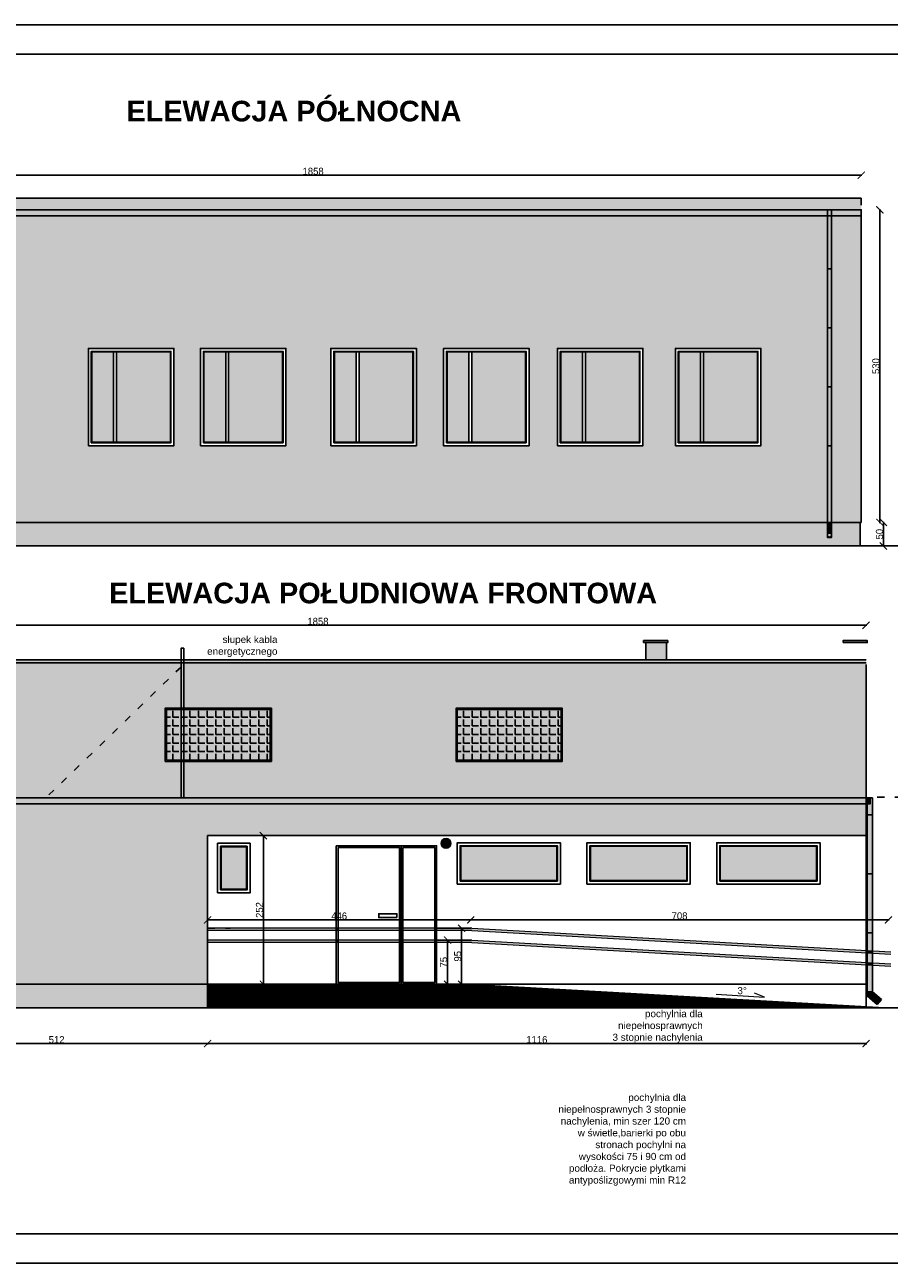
# Model space of a CAD drawing. Header units: inches. Extents: x 2722 to 20832, y 590 to 2922.
# Tile 11 of 25: x 9431 to 10896, y 590 to 2690. Entities that reach past the tile are written whole.
import ezdxf

# ---------------------------------------------------------------- set-up
doc = ezdxf.new("R2010")
doc.units = ezdxf.units.IN
doc.header["$MEASUREMENT"] = 0
doc.linetypes.add('ACAD_ISO03W100', pattern=[30, 12, -18])
doc.dimstyles.new('ISO-25', dxfattribs={"dimtxt": 12, "dimasz": 12, "dimexe": 1.25, "dimexo": 0.625, "dimtad": 1, "dimtoh": 1, "dimdec": 1, "dimtxsty": 'Standard', "dimblk": 'ARCHTICK', "dimcen": 2.5, "dimadec": 0, "dimazin": 0, "dimtfac": 1, "dimtdec": 1, "dimtmove": 0, "dimatfit": 3, "dimldrblk": 'ARCHTICK', "dimfxl": 1, "dimfxlon": 1, "dimarcsym": 0})

# ---------------------------------------------------------------- blocks, each defined once
blk = doc.blocks.new('_ArchTick')
at = {"color": 0, "linetype": 'ByBlock', "const_width": 0.15}
blk.add_lwpolyline([(-0.5, -0.5), (0.5, 0.5)], dxfattribs=at)
blk = doc.blocks.new('*D139')
at = {"color": 0, "lineweight": -2, "transparency": 16777216}
for p, q in [((10885.5, 1846.2), (10887.7, 1846.2)), ((10886.5, 1846.2), (10886.5, 1806.2)), ((10885.5, 1806.2), (10887.7, 1806.2))]:
    blk.add_line(p, q, dxfattribs=at)
at = {"layer": 'Defpoints', "color": 0, "transparency": 16777216}
for p in [(10846.9, 1846.2), (10846.9, 1806.2), (10886.5, 1806.2)]:
    blk.add_point(p, dxfattribs=at)
at = {"color": 0, "lineweight": -2, "transparency": 16777216, "xscale": 12, "yscale": 12, "zscale": 12}
for p, rotation in [((10886.5, 1846.2), 90), ((10886.5, 1806.2), 270)]:
    blk.add_blockref('_ArchTick', p, dxfattribs=dict(at, rotation=rotation))
at = {"color": 0, "transparency": 16777216, "insert": (10879.8, 1826.2), "char_height": 12, "attachment_point": 5, "rotation": 90}
blk.add_mtext('50', dxfattribs=at)
blk = doc.blocks.new('*D140')
at = {"color": 0, "lineweight": -2, "transparency": 16777216}
for p, q in [((10879.5, 2376.2), (10881.7, 2376.2)), ((10880.5, 2376.2), (10880.5, 1846.2)), ((10879.5, 1846.2), (10881.7, 1846.2))]:
    blk.add_line(p, q, dxfattribs=at)
at = {"layer": 'Defpoints', "color": 0, "transparency": 16777216}
for p in [(10848.9, 2376.2), (10848.9, 1846.2), (10880.5, 1846.2)]:
    blk.add_point(p, dxfattribs=at)
at = {"color": 0, "lineweight": -2, "transparency": 16777216, "xscale": 12, "yscale": 12, "zscale": 12}
for p, rotation in [((10880.5, 2376.2), 90), ((10880.5, 1846.2), 270)]:
    blk.add_blockref('_ArchTick', p, dxfattribs=dict(at, rotation=rotation))
at = {"color": 0, "transparency": 16777216, "insert": (10873.8, 2111.2), "char_height": 12, "attachment_point": 5, "rotation": 90}
blk.add_mtext('530', dxfattribs=at)
blk = doc.blocks.new('*D141')
at = {"color": 0, "lineweight": -2, "transparency": 16777216}
for p, q in [((8990.9, 2433.9), (8990.9, 2436.1)), ((10848.9, 2433.9), (10848.9, 2436.1)), ((8990.9, 2434.9), (10848.9, 2434.9))]:
    blk.add_line(p, q, dxfattribs=at)
at = {"layer": 'Defpoints', "color": 0, "transparency": 16777216}
for p in [(10848.9, 2434.9), (8990.9, 2376.2), (10848.9, 2376.2)]:
    blk.add_point(p, dxfattribs=at)
at = {"color": 0, "lineweight": -2, "transparency": 16777216, "xscale": 12, "yscale": 12, "zscale": 12, "rotation": 180}
blk.add_blockref('_ArchTick', (8990.9, 2434.9), dxfattribs=at)
at = {"color": 0, "lineweight": -2, "transparency": 16777216, "xscale": 12, "yscale": 12, "zscale": 12}
blk.add_blockref('_ArchTick', (10848.9, 2434.9), dxfattribs=at)
at = {"color": 0, "transparency": 16777216, "insert": (9919.9, 2441.5), "char_height": 12, "attachment_point": 5}
blk.add_mtext('1858', dxfattribs=at)
blk = doc.blocks.new('*D144')
at = {"color": 0, "lineweight": -2, "transparency": 16777216}
for p, q in [((8999.1, 1670.7), (8999.1, 1672.9)), ((10857.1, 1671.7), (8999.1, 1671.7)), ((10857.1, 1670.7), (10857.1, 1672.9))]:
    blk.add_line(p, q, dxfattribs=at)
at = {"layer": 'Defpoints', "color": 0, "transparency": 16777216}
for p in [(8999.1, 1671.7), (8999.1, 1613), (10857.1, 1613)]:
    blk.add_point(p, dxfattribs=at)
at = {"color": 0, "lineweight": -2, "transparency": 16777216, "xscale": 12, "yscale": 12, "zscale": 12, "rotation": 180}
blk.add_blockref('_ArchTick', (8999.1, 1671.7), dxfattribs=at)
at = {"color": 0, "lineweight": -2, "transparency": 16777216, "xscale": 12, "yscale": 12, "zscale": 12}
blk.add_blockref('_ArchTick', (10857.1, 1671.7), dxfattribs=at)
at = {"color": 0, "transparency": 16777216, "insert": (9928.1, 1678.3), "char_height": 12, "attachment_point": 5}
blk.add_mtext('1858', dxfattribs=at)
blk = doc.blocks.new('*D148')
at = {"color": 0, "lineweight": -2, "transparency": 16777216}
for p, q in [((9229.1, 963.4), (9229.1, 961.1)), ((9229.1, 962.4), (9741.1, 962.4)), ((9741.1, 963.4), (9741.1, 961.1))]:
    blk.add_line(p, q, dxfattribs=at)
at = {"layer": 'Defpoints', "color": 0, "transparency": 16777216}
for p in [(9229.1, 1104.3), (9741.1, 1063), (9741.1, 962.4)]:
    blk.add_point(p, dxfattribs=at)
at = {"color": 0, "lineweight": -2, "transparency": 16777216, "xscale": 12, "yscale": 12, "zscale": 12, "rotation": 180}
blk.add_blockref('_ArchTick', (9229.1, 962.4), dxfattribs=at)
at = {"color": 0, "lineweight": -2, "transparency": 16777216, "xscale": 12, "yscale": 12, "zscale": 12}
blk.add_blockref('_ArchTick', (9741.1, 962.4), dxfattribs=at)
at = {"color": 0, "transparency": 16777216, "insert": (9485.1, 969), "char_height": 12, "attachment_point": 5}
blk.add_mtext('512', dxfattribs=at)
blk = doc.blocks.new('*D149')
at = {"color": 0, "lineweight": -2, "transparency": 16777216}
for p, q in [((9741.1, 963.4), (9741.1, 961.1)), ((9741.1, 962.4), (10857.1, 962.4)), ((10857.1, 963.4), (10857.1, 961.1))]:
    blk.add_line(p, q, dxfattribs=at)
at = {"layer": 'Defpoints', "color": 0, "transparency": 16777216}
for p in [(9741.1, 1063), (10857.1, 1063), (10857.1, 962.4)]:
    blk.add_point(p, dxfattribs=at)
at = {"color": 0, "lineweight": -2, "transparency": 16777216, "xscale": 12, "yscale": 12, "zscale": 12, "rotation": 180}
blk.add_blockref('_ArchTick', (9741.1, 962.4), dxfattribs=at)
at = {"color": 0, "lineweight": -2, "transparency": 16777216, "xscale": 12, "yscale": 12, "zscale": 12}
blk.add_blockref('_ArchTick', (10857.1, 962.4), dxfattribs=at)
at = {"color": 0, "transparency": 16777216, "insert": (10299.1, 969), "char_height": 12, "attachment_point": 5}
blk.add_mtext('1116', dxfattribs=at)
blk = doc.blocks.new('*D154')
at = {"color": 0, "lineweight": -2, "transparency": 16777216}
for p, q in [((9836.6, 1315), (9834.4, 1315)), ((9835.6, 1315), (9835.6, 1063)), ((9836.6, 1063), (9834.4, 1063))]:
    blk.add_line(p, q, dxfattribs=at)
at = {"layer": 'Defpoints', "color": 0, "transparency": 16777216}
for p in [(9839.6, 1315), (9835.6, 1063), (9839.6, 1063)]:
    blk.add_point(p, dxfattribs=at)
at = {"color": 0, "lineweight": -2, "transparency": 16777216, "xscale": 12, "yscale": 12, "zscale": 12}
for p, rotation in [((9835.6, 1315), 90), ((9835.6, 1063), 270)]:
    blk.add_blockref('_ArchTick', p, dxfattribs=dict(at, rotation=rotation))
at = {"color": 0, "transparency": 16777216, "insert": (9829, 1189), "char_height": 12, "attachment_point": 5, "rotation": 90}
blk.add_mtext('252', dxfattribs=at)
blk = doc.blocks.new('*D356')
at = {"color": 0, "lineweight": -2, "transparency": 16777216}
for p, q in [((10187, 1171.2), (10187, 1173.5)), ((10187, 1172.2), (10895.1, 1172.2)), ((10895.1, 1171.2), (10895.1, 1173.5))]:
    blk.add_line(p, q, dxfattribs=at)
at = {"layer": 'Defpoints', "color": 0, "lineweight": 0, "transparency": 16777216}
for p in [(10895.1, 1172.2), (10187, 1063), (10895.1, 1023)]:
    blk.add_point(p, dxfattribs=at)
at = {"color": 0, "lineweight": -2, "transparency": 16777216, "xscale": 12, "yscale": 12, "zscale": 12, "rotation": 180}
blk.add_blockref('_ArchTick', (10187, 1172.2), dxfattribs=at)
at = {"color": 0, "lineweight": -2, "transparency": 16777216, "xscale": 12, "yscale": 12, "zscale": 12}
blk.add_blockref('_ArchTick', (10895.1, 1172.2), dxfattribs=at)
at = {"color": 0, "lineweight": 0, "transparency": 16777216, "insert": (10541, 1178.9), "char_height": 12, "attachment_point": 5}
blk.add_mtext('708', dxfattribs=at)
blk = doc.blocks.new('*D358')
at = {"color": 0, "lineweight": -2, "transparency": 16777216}
for p, q in [((9741.1, 1171.1), (9741.1, 1173.4)), ((10187, 1172.1), (9741.1, 1172.1)), ((10187, 1171.1), (10187, 1173.4))]:
    blk.add_line(p, q, dxfattribs=at)
at = {"layer": 'Defpoints', "color": 0, "lineweight": 0, "transparency": 16777216}
for p in [(9741.1, 1172.1), (9741.1, 1061.6), (10187, 1061.6)]:
    blk.add_point(p, dxfattribs=at)
at = {"color": 0, "lineweight": -2, "transparency": 16777216, "xscale": 12, "yscale": 12, "zscale": 12, "rotation": 180}
blk.add_blockref('_ArchTick', (9741.1, 1172.1), dxfattribs=at)
at = {"color": 0, "lineweight": -2, "transparency": 16777216, "xscale": 12, "yscale": 12, "zscale": 12}
blk.add_blockref('_ArchTick', (10187, 1172.1), dxfattribs=at)
at = {"color": 0, "lineweight": 0, "transparency": 16777216, "insert": (9964.1, 1178.7), "char_height": 12, "attachment_point": 5}
blk.add_mtext('446', dxfattribs=at)
blk = doc.blocks.new('*D359')
at = {"color": 0, "lineweight": -2, "transparency": 16777216}
for p, q in [((10148.8, 1138), (10146.5, 1138)), ((10147.8, 1138), (10147.8, 1063)), ((10148.8, 1063), (10146.5, 1063))]:
    blk.add_line(p, q, dxfattribs=at)
at = {"layer": 'Defpoints', "color": 0, "lineweight": 0, "transparency": 16777216}
for p in [(10151.9, 1138), (10147.8, 1063), (10151.9, 1063)]:
    blk.add_point(p, dxfattribs=at)
at = {"color": 0, "lineweight": -2, "transparency": 16777216, "xscale": 12, "yscale": 12, "zscale": 12}
for p, rotation in [((10147.8, 1138), 90), ((10147.8, 1063), 270)]:
    blk.add_blockref('_ArchTick', p, dxfattribs=dict(at, rotation=rotation))
at = {"color": 0, "lineweight": 0, "transparency": 16777216, "insert": (10141.1, 1100.5), "char_height": 12, "attachment_point": 5, "rotation": 90}
blk.add_mtext('75', dxfattribs=at)
blk = doc.blocks.new('*D360')
at = {"color": 0, "lineweight": -2, "transparency": 16777216}
for p, q in [((10171.5, 1158), (10170.2, 1158)), ((10171.5, 1158), (10171.5, 1063)), ((10171.5, 1063), (10170.2, 1063))]:
    blk.add_line(p, q, dxfattribs=at)
at = {"layer": 'Defpoints', "color": 0, "lineweight": 0, "transparency": 16777216}
for p in [(10171.8, 1158), (10171.5, 1063), (10171.8, 1063)]:
    blk.add_point(p, dxfattribs=at)
at = {"color": 0, "lineweight": -2, "transparency": 16777216, "xscale": 12, "yscale": 12, "zscale": 12}
for p, rotation in [((10171.5, 1158), 90), ((10171.5, 1063), 270)]:
    blk.add_blockref('_ArchTick', p, dxfattribs=dict(at, rotation=rotation))
at = {"color": 0, "lineweight": 0, "transparency": 16777216, "insert": (10164.9, 1110.5), "char_height": 12, "attachment_point": 5, "rotation": 90}
blk.add_mtext('95', dxfattribs=at)

msp = doc.modelspace()

# ---------------------------------------------------------------- hatches: boundary and pattern name
at = {"true_color": 0x000000, "transparency": 33554687}
h = msp.add_hatch(dxfattribs=at)
h.set_pattern_fill('AR-CONC', color=18, scale=2)
h.set_pattern_definition([(50, (0, 0), (14.345204, -1.255043), [1.5, -16.5]), (355, (0, 0), (-2.775027, 15.043843), [1.2, -13.2]), (100.45144, (1.195, -0.105), (11.570177, 13.7888), [1.274804, -14.022842]), (46.1842, (0, 4), (21.344827, -3.310386), [2.25, -24.75]), (96.63564, (1.779, 3.724), (18.69324, 19.482372), [1.912207, -21.034275]), (351.18416, (0, 4), (18.69324, 19.48237), [1.8, -19.8]), (21, (2, 3), (11.938141, -8.052378), [1.5, -16.5]), (326, (2, 3), (4.866307, 14.503), [1.2, -13.2]), (71.45144, (2.995, 2.329), (16.804448, 6.450623), [1.274804, -14.022842]), (37.5, (0, 0), (0.243197, 6.657877), [0, -13.04, 0, -13.4, 0, -13.25]), (7.5, (0, 0), (5.2613907, 7.8882342), [0, -7.64, 0, -12.74, 0, -5.05]), (327.5, (-4.46, 0), (10.6764487, -0.4510974), [0, -5, 0, -15.6, 0, -20.7]), (317.5, (-6.46, 0), (11.663723, 2.0021), [0, -6.5, 0, -10.36, 0, -14.7])])
h.paths.add_polyline_path([(10848.9, 2396.22), (9364.22, 2396.22), (9364.22, 2376.22), (10848.9, 2376.22)])
at = {"true_color": 0xc7c8ca}
h = msp.add_hatch(color=9, dxfattribs=at)
h.dxf.hatch_style = 1
h.paths.add_polyline_path([(9328.9, 2376.22), (9328.9, 1846.22), (10838.9, 1846.22), (10848.9, 1846.22), (10848.9, 2376.22)])
h.paths.add_polyline_path([(9873.9, 2141.22), (9873.9, 1976.22), (9728.9, 1976.22), (9728.9, 2141.22)], flags=16)
h.paths.add_polyline_path([(9868.9, 2136.22), (9868.9, 1981.22), (9733.9, 1981.22), (9733.9, 2136.22)], flags=0)
h.paths.add_polyline_path([(9867.9, 2135.22), (9867.9, 1982.22), (9734.9, 1982.22), (9734.9, 2135.22)], flags=0)
h.paths.add_polyline_path([(9683.9, 2141.22), (9683.9, 1976.22), (9538.9, 1976.22), (9538.9, 2141.22)], flags=16)
h.paths.add_polyline_path([(9678.9, 2136.22), (9678.9, 1981.22), (9543.9, 1981.22), (9543.9, 2136.22)], flags=0)
h.paths.add_polyline_path([(9677.9, 2135.22), (9677.9, 1982.22), (9544.9, 1982.22), (9544.9, 2135.22)], flags=0)
h.paths.add_polyline_path([(9949.9, 2141.22), (10094.9, 2141.22), (10094.9, 1976.22), (9949.9, 1976.22)], flags=16)
h.paths.add_polyline_path([(9954.9, 2136.22), (10089.9, 2136.22), (10089.9, 1981.22), (9954.9, 1981.22)], flags=0)
h.paths.add_polyline_path([(9955.9, 2135.22), (10088.9, 2135.22), (10088.9, 1982.22), (9955.9, 1982.22)], flags=0)
h.paths.add_polyline_path([(10140.9, 2141.22), (10285.9, 2141.22), (10285.9, 1976.22), (10140.9, 1976.22)], flags=16)
h.paths.add_polyline_path([(10145.9, 2136.22), (10280.9, 2136.22), (10280.9, 1981.22), (10145.9, 1981.22)], flags=0)
h.paths.add_polyline_path([(10146.9, 2135.22), (10279.9, 2135.22), (10279.9, 1982.22), (10146.9, 1982.22)], flags=0)
h.paths.add_polyline_path([(10333.9, 2141.22), (10478.9, 2141.22), (10478.9, 1976.22), (10333.9, 1976.22)], flags=16)
h.paths.add_polyline_path([(10338.9, 2136.22), (10473.9, 2136.22), (10473.9, 1981.22), (10338.9, 1981.22)], flags=0)
h.paths.add_polyline_path([(10339.9, 2135.22), (10472.9, 2135.22), (10472.9, 1982.22), (10339.9, 1982.22)], flags=0)
h.paths.add_polyline_path([(10533.9, 2141.22), (10678.9, 2141.22), (10678.9, 1976.22), (10533.9, 1976.22)], flags=16)
h.paths.add_polyline_path([(10538.9, 2136.22), (10673.9, 2136.22), (10673.9, 1981.22), (10538.9, 1981.22)], flags=0)
h.paths.add_polyline_path([(10539.9, 2135.22), (10672.9, 2135.22), (10672.9, 1982.22), (10539.9, 1982.22)], flags=0)
at = {"true_color": 0x636466, "transparency": 33554610}
h = msp.add_hatch(color=251, dxfattribs=at)
h.dxf.hatch_style = 1
h.paths.add_polyline_path([(10848.9, 2376.22), (9395.59, 2376.22), (9395.59, 2366.06), (10848.9, 2366.06)])
h = msp.add_hatch(color=251, dxfattribs=at)
h.dxf.hatch_style = 1
h.paths.add_polyline_path([(10791.61, 1976.22), (10798.54, 1976.22), (10798.54, 2376.22), (10791.61, 2376.22)])
h = msp.add_hatch(color=251, dxfattribs=at)
h.dxf.hatch_style = 1
h.paths.add_polyline_path([(10791.61, 2076.22), (10798.54, 2076.22), (10798.54, 2376.22), (10791.61, 2376.22)])
h = msp.add_hatch(color=251, dxfattribs=at)
h.dxf.hatch_style = 1
h.paths.add_polyline_path([(10791.61, 2176.22), (10798.54, 2176.22), (10798.54, 2376.22), (10791.61, 2376.22)])
h = msp.add_hatch(color=251, dxfattribs=at)
h.dxf.hatch_style = 1
h.paths.add_polyline_path([(10791.61, 2276.22), (10798.54, 2276.22), (10798.54, 2376.22), (10791.61, 2376.22)])
h = msp.add_hatch(color=251, dxfattribs=at)
h.dxf.hatch_style = 1
h.paths.add_polyline_path([(10791.61, 1820.6), (10798.54, 1820.6), (10798.54, 2376.22), (10791.61, 2376.22)])
at = {"transparency": 33554508}
h = msp.add_hatch(color=256, dxfattribs=at)
h.dxf.hatch_style = 1
h.set_gradient(color1=(94, 103, 175))
h.paths.add_polyline_path([(9581.71, 1982.22), (9581.71, 2135.22), (9544.9, 2135.22), (9544.9, 1982.22)])
h = msp.add_hatch(color=256, dxfattribs=at)
h.dxf.hatch_style = 1
h.set_gradient(color1=(94, 103, 175))
h.paths.add_polyline_path([(9677.9, 1982.22), (9677.9, 2135.22), (9586.71, 2135.22), (9586.71, 1982.22)])
h = msp.add_hatch(color=256, dxfattribs=at)
h.dxf.hatch_style = 1
h.set_gradient(color1=(94, 103, 175))
h.paths.add_polyline_path([(9771.71, 1982.22), (9771.71, 2135.22), (9734.9, 2135.22), (9734.9, 1982.22)])
h = msp.add_hatch(color=256, dxfattribs=at)
h.dxf.hatch_style = 1
h.set_gradient(color1=(94, 103, 175))
h.paths.add_polyline_path([(9867.9, 1982.22), (9867.9, 2135.22), (9776.71, 2135.22), (9776.71, 1982.22)])
h = msp.add_hatch(color=256, dxfattribs=at)
h.dxf.hatch_style = 1
h.set_gradient(color1=(94, 103, 175))
h.paths.add_polyline_path([(9992.71, 1982.22), (9992.71, 2135.22), (9955.9, 2135.22), (9955.9, 1982.22)])
h = msp.add_hatch(color=256, dxfattribs=at)
h.dxf.hatch_style = 1
h.set_gradient(color1=(94, 103, 175))
h.paths.add_polyline_path([(10088.9, 1982.22), (10088.9, 2135.22), (9997.71, 2135.22), (9997.71, 1982.22)])
h = msp.add_hatch(color=256, dxfattribs=at)
h.dxf.hatch_style = 1
h.set_gradient(color1=(94, 103, 175))
h.paths.add_polyline_path([(10183.71, 1982.22), (10183.71, 2135.22), (10146.9, 2135.22), (10146.9, 1982.22)])
h = msp.add_hatch(color=256, dxfattribs=at)
h.dxf.hatch_style = 1
h.set_gradient(color1=(94, 103, 175))
h.paths.add_polyline_path([(10279.9, 1982.22), (10279.9, 2135.22), (10188.71, 2135.22), (10188.71, 1982.22)])
h = msp.add_hatch(color=256, dxfattribs=at)
h.dxf.hatch_style = 1
h.set_gradient(color1=(94, 103, 175))
h.paths.add_polyline_path([(10376.71, 1982.22), (10376.71, 2135.22), (10339.9, 2135.22), (10339.9, 1982.22)])
h = msp.add_hatch(color=256, dxfattribs=at)
h.dxf.hatch_style = 1
h.set_gradient(color1=(94, 103, 175))
h.paths.add_polyline_path([(10472.9, 1982.22), (10472.9, 2135.22), (10381.71, 2135.22), (10381.71, 1982.22)])
h = msp.add_hatch(color=256, dxfattribs=at)
h.dxf.hatch_style = 1
h.set_gradient(color1=(94, 103, 175))
h.paths.add_polyline_path([(10576.71, 1982.22), (10576.71, 2135.22), (10539.9, 2135.22), (10539.9, 1982.22)])
h = msp.add_hatch(color=256, dxfattribs=at)
h.dxf.hatch_style = 1
h.set_gradient(color1=(94, 103, 175))
h.paths.add_polyline_path([(10672.9, 1982.22), (10672.9, 2135.22), (10581.71, 2135.22), (10581.71, 1982.22)])
at = {"true_color": 0x636466, "transparency": 33554610}
h = msp.add_hatch(color=251, dxfattribs=at)
h.dxf.hatch_style = 1
h.paths.add_polyline_path([(10798.54, 1976.22), (10791.61, 1976.22), (10791.61, 1846.22), (10798.54, 1846.22)])
at = {"true_color": 0xc7c8ca}
h = msp.add_hatch(dxfattribs=at)
h.set_pattern_fill('AR-SAND', color=9, scale=5)
h.set_pattern_definition([(37.5, (91.4354, 0), (-0.314967, 9.634119), [0, -7.6, 0, -8.5, 0, -8.125]), (7.5, (91.435, 0), (8.848884, 14.11073), [0, -4.1, 0, -6.85, 0, -2.625]), (327.5, (85.285, 0), (15.570709, 0.028295), [0, -2.5, 0, -9, 0, -11.75]), (317.5, (85.285, 0), (15.030633, 4.388378), [0, -1.25, 0, -5.9, 0, -6.75])])
h.paths.add_polyline_path([(10846.9, 1846.22), (10678.9, 1846.22), (9328.9, 1846.22), (9328.9, 1806.22), (10846.9, 1806.22)])
at = {"true_color": 0x636466, "transparency": 33554610}
h = msp.add_hatch(color=251, dxfattribs=at)
h.dxf.hatch_style = 1
h.paths.add_polyline_path([(10798.54, 1846.22), (10791.61, 1846.22), (10791.61, 1824.68, -1), (10798.54, 1824.68)])
h = msp.add_hatch(color=251, dxfattribs=at)
h.dxf.hatch_style = 1
h.paths.add_polyline_path([(10521.06, 1645.86), (10480.12, 1645.86), (10480.12, 1642.28), (10521.06, 1642.28)])
at = {"linetype": 'ACAD_ISO03W100', "true_color": 0xc7c8ca}
h = msp.add_hatch(color=9, dxfattribs=at)
h.dxf.hatch_style = 1
h.paths.add_polyline_path([(10483.73, 1613.02), (10519.04, 1613.02), (10519.04, 1642.28), (10483.73, 1642.28)])
at = {"true_color": 0x636466, "transparency": 33554610}
h = msp.add_hatch(color=251, dxfattribs=at)
h.dxf.hatch_style = 1
h.paths.add_polyline_path([(10859.12, 1645.86), (10818.19, 1645.86), (10818.19, 1642.28), (10859.12, 1642.28)])
h = msp.add_hatch(color=251, dxfattribs=at)
h.dxf.hatch_style = 1
h.paths.add_polyline_path([(10857.11, 1613.02), (10519.11, 1613.02), (8999.11, 1613.02), (8999.11, 1608.02), (10519.11, 1608.02), (10857.11, 1608.02)])
at = {"true_color": 0x939598, "transparency": 33554585}
h = msp.add_hatch(color=252, dxfattribs=at)
h.dxf.hatch_style = 1
h.paths.add_polyline_path([(8999.11, 1063.02), (9229.11, 1063.02), (9229.11, 1379.02), (10857.11, 1379.02), (10857.11, 1593.02), (10857.11, 1608.02), (10519.11, 1608.02), (8999.11, 1608.02), (8999.11, 1593.02)])
h.paths.add_polyline_path([(9176.11, 1441.02), (9176.11, 1531.02), (9356.11, 1531.02), (9356.11, 1441.02)], flags=16)
h.paths.add_polyline_path([(9178.11, 1443.02), (9178.11, 1529.02), (9354.11, 1529.02), (9354.11, 1443.02)], flags=0)
h.paths.add_polyline_path([(9669.11, 1441.02), (9669.11, 1531.02), (9849.11, 1531.02), (9849.11, 1441.02)], flags=16)
h.paths.add_polyline_path([(9671.11, 1443.02), (9671.11, 1529.02), (9847.11, 1529.02), (9847.11, 1443.02)], flags=0)
h.paths.add_polyline_path([(10162.11, 1441.02), (10162.11, 1531.02), (10342.11, 1531.02), (10342.11, 1441.02)], flags=16)
h.paths.add_polyline_path([(10164.11, 1443.02), (10164.11, 1529.02), (10340.11, 1529.02), (10340.11, 1443.02)], flags=0)
at = {"true_color": 0x000000}
h = msp.add_hatch(dxfattribs=at)
h.set_pattern_fill('ANGLE', color=18, scale=53)
h.set_pattern_definition([(0, (149.821, 0), (0, 14.575), [10.6, -3.975]), (90, (149.821, 0), (-14.575, 9e-16), [10.6, -3.975])])
h.paths.add_polyline_path([(9671.11, 1529.02), (9671.11, 1443.02), (9847.11, 1443.02), (9847.11, 1529.02)])
at = {"true_color": 0xc7c8ca, "transparency": 33554559}
h = msp.add_hatch(color=9, dxfattribs=at)
h.dxf.hatch_style = 1
h.set_gradient(color1=(199, 200, 202))
h.paths.add_polyline_path([(9847.11, 1529.02), (9671.11, 1529.02), (9671.11, 1443.02), (9847.11, 1443.02)])
at = {"true_color": 0x000000}
h = msp.add_hatch(dxfattribs=at)
h.set_pattern_fill('ANGLE', color=18, scale=53)
h.set_pattern_definition([(0, (642.821, 0), (0, 14.575), [10.6, -3.975]), (90, (642.821, 0), (-14.575, 9e-16), [10.6, -3.975])])
h.paths.add_polyline_path([(10164.11, 1529.02), (10164.11, 1443.02), (10340.11, 1443.02), (10340.11, 1529.02)])
at = {"true_color": 0xc7c8ca, "transparency": 33554559}
h = msp.add_hatch(color=9, dxfattribs=at)
h.dxf.hatch_style = 1
h.set_gradient(color1=(199, 200, 202))
h.paths.add_polyline_path([(10340.11, 1529.02), (10164.11, 1529.02), (10164.11, 1443.02), (10340.11, 1443.02)])
at = {"true_color": 0xc7c8ca, "transparency": 33554585}
h = msp.add_hatch(color=9, dxfattribs=at)
h.dxf.hatch_style = 1
h.paths.add_polyline_path([(9229.11, 1379.02), (9229.11, 1063.02), (9741.11, 1063.02), (9741.11, 1315.02), (10857.11, 1315.02), (10857.11, 1379.02)])
at = {"true_color": 0x636466}
h = msp.add_hatch(color=251, dxfattribs=at)
h.dxf.hatch_style = 1
h.paths.add_polyline_path([(10857.11, 1369.02), (10857.11, 1379.02), (9229.11, 1379.02), (9229.11, 1369.02)])
h = msp.add_hatch(color=251, dxfattribs=at)
h.dxf.hatch_style = 1
h.paths.add_polyline_path([(10864.12, 1379.02), (10857.11, 1379.02), (10857.11, 1369.02), (10864.12, 1369.02)])
at = {"true_color": 0xc7c8ca}
h = msp.add_hatch(color=9, dxfattribs=at)
h.dxf.hatch_style = 1
h.paths.add_polyline_path([(10867.76, 1379.02), (10864.12, 1379.02), (10864.12, 1369.02), (10859.07, 1369.02), (10859.07, 1350.42), (10867.76, 1350.42)], flags=17)
h = msp.add_hatch(color=9, dxfattribs=at)
h.dxf.hatch_style = 1
h.paths.add_polyline_path([(10867.76, 1350.42), (10859.07, 1350.42), (10859.07, 1250.42), (10867.76, 1250.42)], flags=17)
at = {"true_color": 0xc7c8ca, "transparency": 33554610}
h = msp.add_hatch(color=9, dxfattribs=at)
h.dxf.hatch_style = 1
h.paths.add_polyline_path([(10153.44, 1302, 1), (10137.05, 1302, 1)])
at = {"transparency": 33554508}
h = msp.add_hatch(color=256, dxfattribs=at)
h.dxf.hatch_style = 1
h.set_gradient(color1=(94, 103, 175))
h.paths.add_polyline_path([(9807.11, 1224.02), (9807.11, 1296.02), (9764.11, 1296.02), (9764.11, 1224.02)])
h = msp.add_hatch(color=256, dxfattribs=at)
h.dxf.hatch_style = 1
h.set_gradient(color1=(94, 103, 175))
h.paths.add_polyline_path([(10333.11, 1239.02), (10333.11, 1297.02), (10170.11, 1297.02), (10170.11, 1239.02)])
h = msp.add_hatch(color=256, dxfattribs=at)
h.dxf.hatch_style = 1
h.set_gradient(color1=(94, 103, 175))
h.paths.add_polyline_path([(10553.11, 1239.02), (10553.11, 1297.02), (10390.11, 1297.02), (10390.11, 1239.02)])
h = msp.add_hatch(color=256, dxfattribs=at)
h.dxf.hatch_style = 1
h.set_gradient(color1=(94, 103, 175))
h.paths.add_polyline_path([(10773.11, 1239.02), (10773.11, 1297.02), (10610.11, 1297.02), (10610.11, 1239.02)])
at = {"true_color": 0xc7c8ca}
h = msp.add_hatch(color=9, dxfattribs=at)
h.dxf.hatch_style = 1
h.paths.add_polyline_path([(10867.76, 1250.42), (10859.07, 1250.42), (10859.07, 1150.42), (10867.76, 1150.42)], flags=17)
at = {"lineweight": 0, "true_color": 0xcecce6, "transparency": 33554687}
h = msp.add_hatch(color=254, dxfattribs=at)
h.dxf.hatch_style = 1
h.paths.add_polyline_path([(9959.11, 1158.02), (9741.11, 1158.02), (9741.11, 1154.02), (9959.11, 1154.02)])
h = msp.add_hatch(color=254, dxfattribs=at)
h.dxf.hatch_style = 1
h.paths.add_polyline_path([(9962.11, 1158.02), (9959.11, 1158.02), (9959.11, 1154.02), (9962.11, 1154.02)])
h = msp.add_hatch(color=254, dxfattribs=at)
h.dxf.hatch_style = 1
h.paths.add_polyline_path([(10066.11, 1158.02), (9962.11, 1158.02), (9962.11, 1154.02), (10066.11, 1154.02)])
h = msp.add_hatch(color=254, dxfattribs=at)
h.dxf.hatch_style = 1
h.paths.add_polyline_path([(10069.11, 1158.02), (10066.11, 1158.02), (10066.11, 1154.02), (10069.11, 1154.02)])
h = msp.add_hatch(color=254, dxfattribs=at)
h.dxf.hatch_style = 1
h.paths.add_polyline_path([(10072.11, 1158.02), (10069.11, 1158.02), (10069.11, 1154.02), (10072.11, 1154.02)])
h = msp.add_hatch(color=254, dxfattribs=at)
h.dxf.hatch_style = 1
h.paths.add_polyline_path([(10126.11, 1158.02), (10072.11, 1158.02), (10072.11, 1154.02), (10126.11, 1154.02)])
h = msp.add_hatch(color=254, dxfattribs=at)
h.dxf.hatch_style = 1
h.paths.add_polyline_path([(10129.11, 1158.02), (10126.11, 1158.02), (10126.11, 1154.02), (10129.11, 1154.02)])
at = {"lineweight": 18, "true_color": 0xcecce6, "transparency": 33554687}
h = msp.add_hatch(color=254, dxfattribs=at)
h.dxf.hatch_style = 1
h.paths.add_polyline_path([(10189.12, 1158.02), (10129.11, 1158.02), (10129.11, 1154.02), (10189, 1154.02), (10857.11, 1116.28), (10857.11, 1120.28)])
at = {"lineweight": 0, "true_color": 0xcecce6, "transparency": 33554687}
h = msp.add_hatch(color=254, dxfattribs=at)
h.dxf.hatch_style = 1
h.paths.add_polyline_path([(9959.11, 1138.02), (9741.11, 1138.02), (9741.11, 1134.02), (9959.11, 1134.02)])
h = msp.add_hatch(color=254, dxfattribs=at)
h.dxf.hatch_style = 1
h.paths.add_polyline_path([(9962.11, 1138.02), (9959.11, 1138.02), (9959.11, 1134.02), (9962.11, 1134.02)])
h = msp.add_hatch(color=254, dxfattribs=at)
h.dxf.hatch_style = 1
h.paths.add_polyline_path([(10066.11, 1138.02), (9962.11, 1138.02), (9962.11, 1134.02), (10066.11, 1134.02)])
h = msp.add_hatch(color=254, dxfattribs=at)
h.dxf.hatch_style = 1
h.paths.add_polyline_path([(10069.11, 1138.02), (10066.11, 1138.02), (10066.11, 1134.02), (10069.11, 1134.02)])
h = msp.add_hatch(color=254, dxfattribs=at)
h.dxf.hatch_style = 1
h.paths.add_polyline_path([(10072.11, 1138.02), (10069.11, 1138.02), (10069.11, 1134.02), (10072.11, 1134.02)])
h = msp.add_hatch(color=254, dxfattribs=at)
h.dxf.hatch_style = 1
h.paths.add_polyline_path([(10126.11, 1138.02), (10072.11, 1138.02), (10072.11, 1134.02), (10126.11, 1134.02)])
h = msp.add_hatch(color=254, dxfattribs=at)
h.dxf.hatch_style = 1
h.paths.add_polyline_path([(10129.11, 1138.02), (10126.11, 1138.02), (10126.11, 1134.02), (10129.11, 1134.02)])
at = {"lineweight": 18, "true_color": 0xcecce6, "transparency": 33554687}
h = msp.add_hatch(color=254, dxfattribs=at)
h.dxf.hatch_style = 1
h.paths.add_polyline_path([(10189.12, 1138.02), (10129.11, 1138.02), (10129.11, 1134.02), (10189, 1134.02), (10857.11, 1096.28), (10857.11, 1100.28)])
at = {"true_color": 0xc7c8ca}
h = msp.add_hatch(color=9, dxfattribs=at)
h.dxf.hatch_style = 1
h.paths.add_polyline_path([(10867.76, 1050.42), (10859.07, 1050.42), (10859.07, 1043.4)], flags=16)
h.paths.add_polyline_path([(10867.76, 1150.42), (10859.07, 1150.42), (10859.07, 1050.42), (10867.76, 1050.42)], flags=17)
at = {"lineweight": 0, "true_color": 0xcecce6, "transparency": 33554687}
h = msp.add_hatch(color=254, dxfattribs=at)
h.dxf.hatch_style = 1
h.paths.add_polyline_path([(10859.07, 1120.17), (10857.11, 1120.28), (10857.11, 1116.28), (10859.07, 1116.16)])
h = msp.add_hatch(color=254, dxfattribs=at)
h.dxf.hatch_style = 1
h.paths.add_polyline_path([(10867.76, 1119.68), (10859.07, 1120.17), (10859.07, 1116.16), (10867.76, 1115.67)])
at = {"lineweight": 18, "true_color": 0xcecce6, "transparency": 33554687}
h = msp.add_hatch(color=254, dxfattribs=at)
h.dxf.hatch_style = 1
h.paths.add_polyline_path([(10899.3, 1117.9), (10867.76, 1119.68), (10867.76, 1115.67), (10899.08, 1113.9)])
at = {"lineweight": 0, "true_color": 0xcecce6, "transparency": 33554687}
h = msp.add_hatch(color=254, dxfattribs=at)
h.dxf.hatch_style = 1
h.paths.add_polyline_path([(10859.07, 1100.17), (10857.11, 1100.28), (10857.11, 1096.28), (10859.07, 1096.16)])
h = msp.add_hatch(color=254, dxfattribs=at)
h.dxf.hatch_style = 1
h.paths.add_polyline_path([(10867.76, 1099.68), (10859.07, 1100.17), (10859.07, 1096.16), (10867.76, 1095.67)])
h = msp.add_hatch(color=254, dxfattribs=at)
h.dxf.hatch_style = 1
h.paths.add_polyline_path([(10899.3, 1097.9), (10867.76, 1099.68), (10867.76, 1095.67), (10899.08, 1093.9)])
at = {"true_color": 0xc7c8ca}
h = msp.add_hatch(dxfattribs=at)
h.set_pattern_fill('AR-SAND', color=9, scale=5)
h.set_pattern_definition([(37.5, (-2410.1846, -783.205), (-0.314967, 9.634119), [0, -7.6, 0, -8.5, 0, -8.125]), (7.5, (-2410.185, -783.205), (8.848884, 14.11073), [0, -4.1, 0, -6.85, 0, -2.625]), (327.5, (-2416.3346, -783.205), (15.5707093, 0.028295), [0, -2.5, 0, -9, 0, -11.75]), (317.5, (-2416.335, -783.205), (15.030633, 4.388378), [0, -1.25, 0, -5.9, 0, -6.75])])
h.paths.add_polyline_path([(9229.11, 1063.02), (9397.11, 1063.02), (9741.11, 1063.02), (9741.11, 1023.02), (9229.11, 1023.02)])
at = {"linetype": 'ACAD_ISO03W100', "lineweight": 0, "true_color": 0x939598, "transparency": 33554687}
h = msp.add_hatch(dxfattribs=at)
h.set_pattern_fill('ANSI31', color=252)
h.paths.add_polyline_path([(10857.11, 1023.02), (10857.11, 1025.16), (10187, 1063.02), (10129.11, 1063.02), (10069.11, 1063.02), (9959.11, 1063.02), (9741.11, 1063.02), (9741.11, 1023.02)])
at = {"true_color": 0xc7c8ca}
h = msp.add_hatch(color=9, dxfattribs=at)
h.dxf.hatch_style = 1
h.paths.add_polyline_path([(10867.76, 1050.42), (10859.07, 1043.4), (10875.95, 1028.93), (10883.1, 1037.27)], flags=17)
h.paths.add_polyline_path([(10867.76, 1050.42), (10859.07, 1050.42), (10859.07, 1043.4)], flags=16)
at = {"linetype": 'ACAD_ISO03W100', "lineweight": 0, "true_color": 0x939598, "transparency": 33554687}
h = msp.add_hatch(dxfattribs=at)
h.set_pattern_fill('ANSI31', color=252)
h.paths.add_polyline_path([(10857.11, 1025.16), (10857.11, 1023.02), (10895.07, 1023.02)])

# ---------------------------------------------------------------- linework, layer by layer
for p, q in [((8990.9, 2396.22), (10848.9, 2396.22)), ((10848.9, 2376.22), (9328.9, 2376.22)), ((10791.61, 2376.22), (10798.54, 2376.22)), ((10791.61, 2376.22), (10791.61, 2276.22)), ((10848.9, 1846.22), (10848.9, 2376.22)), ((10791.61, 2276.22), (10798.54, 2276.22)), ((10791.61, 2176.22), (10798.54, 2176.22)), ((9581.71, 2135.22), (9581.71, 1982.22)), ((9586.71, 2135.22), (9586.71, 1982.22)), ((9771.71, 2135.22), (9771.71, 1982.22)), ((9776.71, 2135.22), (9776.71, 1982.22)), ((9992.71, 2135.22), (9992.71, 1982.22)), ((9997.71, 2135.22), (9997.71, 1982.22)), ((10183.71, 2135.22), (10183.71, 1982.22)), ((10188.71, 2135.22), (10188.71, 1982.22)), ((10376.71, 2135.22), (10376.71, 1982.22)), ((10381.71, 2135.22), (10381.71, 1982.22)), ((10576.71, 2135.22), (10576.71, 1982.22)), ((10581.71, 2135.22), (10581.71, 1982.22)), ((10791.61, 2076.22), (10798.54, 2076.22)), ((10791.61, 1976.22), (10798.54, 1976.22)), ((8990.9, 1846.22), (10838.9, 1846.22)), ((10848.9, 1846.22), (10678.9, 1846.22)), ((10848.9, 1846.22), (10846.9, 1846.22)), ((10846.9, 1846.22), (10846.9, 1806.22)), ((8606.43, 1806.22), (11013.2, 1806.22)), ((8999.11, 1613.02), (10519.11, 1613.02)), ((8999.11, 1608.02), (10519.11, 1608.02)), ((10519.11, 1613.02), (10857.11, 1613.02)), ((10857.11, 1613.02), (10519.11, 1613.02)), ((10519.11, 1608.02), (10857.11, 1608.02)), ((10857.11, 1023.02), (10857.11, 1593.02)), ((9229.11, 1379.02), (10857.11, 1379.02)), ((9229.11, 1369.02), (10857.11, 1369.02)), ((10867.76, 1350.42), (10859.07, 1350.42)), ((9741.11, 1023.02), (9741.11, 1315.02)), ((9741.11, 1315.02), (10857.11, 1315.02)), ((9959.11, 1063.02), (9959.11, 1298.02)), ((9959.11, 1298.02), (10129.11, 1298.02)), ((10069.11, 1063.02), (10069.11, 1298.02)), ((10129.11, 1298.02), (10129.11, 1063.02)), ((10867.76, 1250.42), (10859.07, 1250.42)), ((10867.76, 1150.42), (10859.07, 1150.42)), ((10857.11, 1063.02), (9009.11, 1063.02)), ((10129.11, 1063.02), (10244.89, 1063.02)), ((10519.11, 1063.02), (10857.11, 1063.02)), ((10867.76, 1050.42), (10859.07, 1043.4)), ((10859.07, 1043.4), (10867.76, 1050.42)), ((10867.76, 1050.42), (10859.07, 1050.42)), ((10867.76, 1050.42), (10883.1, 1037.27)), ((10859.07, 1043.4), (10875.95, 1028.93)), ((10875.95, 1028.93), (10883.1, 1037.27)), ((10984.17, 1023.02), (8590.46, 1023.02)), ((10519.11, 1023.02), (10943.92, 1023.02))]:
    msp.add_line(p, q)
at = {"linetype": 'ACAD_ISO03W100'}
for p, q in [((10848.9, 2396.22), (10848.9, 2376.22)), ((9696.08, 1601), (9466.77, 1379.02)), ((10857.11, 1593.02), (10857.11, 1613.02)), ((11368.11, 1380.53), (10857.11, 1380.53)), ((11368.11, 1023.02), (10857.11, 1023.02))]:
    msp.add_line(p, q, dxfattribs=at)
at = {"linetype": 'ACAD_ISO03W100', "lineweight": 0}
for p, q in [((9741.11, 1063.02), (9741.11, 1158.02)), ((9741.11, 1158.02), (9779.04, 1158.02))]:
    msp.add_line(p, q, dxfattribs=at)
at = {"lineweight": 18}
for p, q in [((10189.12, 1158.02), (9741.11, 1158.02)), ((10129.11, 1158.02), (10187, 1158.02)), ((10189.12, 1158.02), (10899.3, 1117.9)), ((10189, 1154.02), (9741.11, 1154.02)), ((10189.12, 1138.02), (9741.11, 1138.02)), ((10189, 1134.02), (9741.11, 1134.02)), ((10129.11, 1138.02), (10187, 1138.02)), ((10189, 1154.02), (10899.08, 1113.9)), ((10189, 1134.02), (10899.08, 1093.9)), ((10189.12, 1138.02), (10899.3, 1097.9))]:
    msp.add_line(p, q, dxfattribs=at)
at = {"lineweight": 0}
for p, q in [((10187, 1063.02), (10895.07, 1023.02)), ((10602.95, 1046.38), (10685.25, 1041.05)), ((10685.25, 1041.05), (10668.12, 1047.79))]:
    msp.add_line(p, q, dxfattribs=at)
for points in [[(11631.99, 2690.01), (11631.99, 590.01), (8661.99, 590.01), (8661.99, 2690.01)], [(11581.99, 2640.01), (11581.99, 640.01), (8761.99, 640.01), (8761.99, 2640.01)], [(9328.9, 2376.22), (10848.9, 2376.22), (10848.9, 2366.06), (9328.9, 2366.06)], [(10791.61, 2376.22), (10798.54, 2376.22), (10798.54, 1820.6), (10791.61, 1820.6)], [(9538.9, 1976.22), (9683.9, 1976.22), (9683.9, 2141.22), (9538.9, 2141.22)], [(9543.9, 1981.22), (9678.9, 1981.22), (9678.9, 2136.22), (9543.9, 2136.22)], [(9544.9, 1982.22), (9677.9, 1982.22), (9677.9, 2135.22), (9544.9, 2135.22)], [(9728.9, 1976.22), (9873.9, 1976.22), (9873.9, 2141.22), (9728.9, 2141.22)], [(9733.9, 1981.22), (9868.9, 1981.22), (9868.9, 2136.22), (9733.9, 2136.22)], [(9734.9, 1982.22), (9867.9, 1982.22), (9867.9, 2135.22), (9734.9, 2135.22)], [(9949.9, 1976.22), (10094.9, 1976.22), (10094.9, 2141.22), (9949.9, 2141.22)], [(9954.9, 1981.22), (10089.9, 1981.22), (10089.9, 2136.22), (9954.9, 2136.22)], [(9955.9, 1982.22), (10088.9, 1982.22), (10088.9, 2135.22), (9955.9, 2135.22)], [(10140.9, 1976.22), (10285.9, 1976.22), (10285.9, 2141.22), (10140.9, 2141.22)], [(10145.9, 1981.22), (10280.9, 1981.22), (10280.9, 2136.22), (10145.9, 2136.22)], [(10146.9, 1982.22), (10279.9, 1982.22), (10279.9, 2135.22), (10146.9, 2135.22)], [(10333.9, 1976.22), (10478.9, 1976.22), (10478.9, 2141.22), (10333.9, 2141.22)], [(10338.9, 1981.22), (10473.9, 1981.22), (10473.9, 2136.22), (10338.9, 2136.22)], [(10339.9, 1982.22), (10472.9, 1982.22), (10472.9, 2135.22), (10339.9, 2135.22)], [(10533.9, 1976.22), (10678.9, 1976.22), (10678.9, 2141.22), (10533.9, 2141.22)], [(10538.9, 1981.22), (10673.9, 1981.22), (10673.9, 2136.22), (10538.9, 2136.22)], [(10539.9, 1982.22), (10672.9, 1982.22), (10672.9, 2135.22), (10539.9, 2135.22)], [(10480.12, 1642.28), (10521.06, 1642.28), (10521.06, 1645.86), (10480.12, 1645.86)], [(10519.04, 1613.02), (10483.73, 1613.02), (10483.73, 1642.28), (10519.04, 1642.28)], [(10818.19, 1642.28), (10859.12, 1642.28), (10859.12, 1645.86), (10818.19, 1645.86)], [(9696.08, 1379.02), (9700.74, 1379.02), (9700.74, 1632.68), (9696.08, 1632.68)], [(9669.11, 1441.02), (9849.11, 1441.02), (9849.11, 1531.02), (9669.11, 1531.02)], [(9671.11, 1443.02), (9847.11, 1443.02), (9847.11, 1529.02), (9671.11, 1529.02)], [(10162.11, 1441.02), (10342.11, 1441.02), (10342.11, 1531.02), (10162.11, 1531.02)], [(10164.11, 1443.02), (10340.11, 1443.02), (10340.11, 1529.02), (10164.11, 1529.02)], [(10857.11, 1379.02), (10864.12, 1379.02), (10864.12, 1369.02), (10857.11, 1369.02)], [(9758.11, 1218.02), (9813.11, 1218.02), (9813.11, 1302.02), (9758.11, 1302.02)], [(10164.11, 1233.02), (10339.11, 1233.02), (10339.11, 1303.02), (10164.11, 1303.02)], [(10384.11, 1233.02), (10559.11, 1233.02), (10559.11, 1303.02), (10384.11, 1303.02)], [(10604.11, 1233.02), (10779.11, 1233.02), (10779.11, 1303.02), (10604.11, 1303.02)], [(9763.11, 1223.02), (9808.11, 1223.02), (9808.11, 1297.02), (9763.11, 1297.02)], [(9764.11, 1224.02), (9807.11, 1224.02), (9807.11, 1296.02), (9764.11, 1296.02)], [(9959.11, 1298.02), (10069.11, 1298.02), (10069.11, 1063.02), (9959.11, 1063.02)], [(9962.11, 1295.02), (10066.11, 1295.02), (10066.11, 1066.02), (9962.11, 1066.02)], [(10069.11, 1298.02), (10129.11, 1298.02), (10129.11, 1063.02), (10069.11, 1063.02)], [(10072.11, 1295.02), (10126.11, 1295.02), (10126.11, 1066.02), (10072.11, 1066.02)], [(10169.11, 1238.02), (10334.11, 1238.02), (10334.11, 1298.02), (10169.11, 1298.02)], [(10170.11, 1239.02), (10333.11, 1239.02), (10333.11, 1297.02), (10170.11, 1297.02)], [(10389.11, 1238.02), (10554.11, 1238.02), (10554.11, 1298.02), (10389.11, 1298.02)], [(10390.11, 1239.02), (10553.11, 1239.02), (10553.11, 1297.02), (10390.11, 1297.02)], [(10609.11, 1238.02), (10774.11, 1238.02), (10774.11, 1298.02), (10609.11, 1298.02)], [(10610.11, 1239.02), (10773.11, 1239.02), (10773.11, 1297.02), (10610.11, 1297.02)], [(10061.91, 1176.09), (10031.03, 1176.09), (10031.03, 1182.55), (10061.91, 1182.55)]]:
    msp.add_lwpolyline(points, close=True)
msp.add_lwpolyline([(10859.07, 1043.4), (10859.07, 1379.02), (10867.76, 1379.02), (10867.76, 1050.42)])
for centre, radius in [((10795.08, 1824.68), 3.47), ((10145.24, 1302), 8.19)]:
    msp.add_circle(centre, radius)

# ---------------------------------------------------------------- texts
at = {"color": 0, "lineweight": 0, "char_height": 35, "attachment_point": 1}
for s, width, insert in [('{\\fArial|b1|i0|c238|p34;ELEWACJA PÓŁNOCNA}', 919.2783, (9603.5, 2561.15)), ('{\\fArial|b1|i0|c238|p34;ELEWACJA POŁUDNIOWA FRONTOWA}', 1310.1427, (9574.07, 1743.96))]:
    msp.add_mtext_dynamic_manual_height_columns(s, width=width, gutter_width=12.5, heights=[0], dxfattribs=dict(at, insert=insert))
for s, width, insert, char_height, attachment_point in [('{\\f@Arial Unicode MS|b0|i0|c238|p34;słupek kabla energetycznego}', 153.8095, (9859.52, 1653.69), 12, 3), ('{\\f@Arial Unicode MS|b0|i0|c238|p34;L}', 21.2266, (10142.25, 1296.49), 10, 7), ('{\\f@Arial Unicode MS|b0|i0|c238|p34;3%%D}', 153.8095, (10655.1, 1058.2), 12, 3), ('{\\f@Arial Unicode MS|b0|i0|c238|p34;pochylnia dla niepełnosprawnych 3 stopnie nachylenia }', 153.8095, (10580.21, 1019.18), 12, 3), ('{\\f@Arial Unicode MS|b0|i0|c238|p34;pochylnia dla niepełnosprawnych 3 stopnie nachylenia, min szer 120 cm w świetle,barierki po obu stronach pochylni na wysokości 75 i 90 cm od podłoża. Pokrycie płytkami antypoślizgowymi min R12}', 226.0286, (10551.95, 877.15), 12, 3)]:
    msp.add_mtext_dynamic_manual_height_columns(s, width=width, gutter_width=1, heights=[0], dxfattribs=dict(insert=insert, char_height=char_height, attachment_point=attachment_point))

# ---------------------------------------------------------------- dimensions: what is measured, and where the dimension line sits
dim = msp.add_linear_dim(base=(10848.9, 2434.89), p1=(8990.9, 2376.22), p2=(10848.9, 2376.22), dimstyle='ISO-25')
dim.commit()
dim.dimension.update_dxf_attribs({"geometry": '*D141', "text_midpoint": (9919.9, 2441.51)})
for base, p1, p2, angle, picture, middle in [((10880.47, 1846.22), (10848.9, 2376.22), (10848.9, 1846.22), 90, '*D140', (10873.84, 2111.22)), ((8999.11, 1671.68), (10857.11, 1613.02), (8999.11, 1613.02), 180, '*D144', (9928.11, 1678.31)), ((9835.64, 1063.02), (9839.64, 1315.02), (9839.64, 1063.02), 90, '*D154', (9829.02, 1189.02))]:
    dim = msp.add_linear_dim(base=base, p1=p1, p2=p2, angle=angle, dimstyle='ISO-25')
    dim.commit()
    dim.dimension.update_dxf_attribs({"geometry": picture, "text_midpoint": middle})
dim = msp.add_linear_dim(base=(10886.47, 1806.22), p1=(10846.9, 1846.22), p2=(10846.9, 1806.22), angle=90, text='50', dimstyle='ISO-25')
dim.commit()
dim.dimension.update_dxf_attribs({"geometry": '*D139', "text_midpoint": (10879.84, 1826.22)})
at = {"lineweight": 0}
for base, p1, p2, text, picture, middle in [((9741.11, 1172.12), (10187, 1061.64), (9741.11, 1061.64), '446', '*D358', (9964.05, 1178.74)), ((10895.07, 1172.24), (10187, 1063.02), (10895.07, 1023.02), '708', '*D356', (10541.04, 1178.87))]:
    dim = msp.add_linear_dim(base=base, p1=p1, p2=p2, text=text, dimstyle='ISO-25', dxfattribs=at)
    dim.commit()
    dim.dimension.update_dxf_attribs({"geometry": picture, "text_midpoint": middle})
for base, p1, p2, picture, middle in [((10171.5, 1063.02), (10171.83, 1158.02), (10171.83, 1063.02), '*D360', (10164.87, 1110.52)), ((10147.77, 1063.02), (10151.86, 1138.02), (10151.86, 1063.02), '*D359', (10141.14, 1100.52))]:
    dim = msp.add_linear_dim(base=base, p1=p1, p2=p2, angle=90, dimstyle='ISO-25', dxfattribs=at)
    dim.commit()
    dim.dimension.update_dxf_attribs({"geometry": picture, "text_midpoint": middle})
for base, p1, p2, picture, middle in [((9741.11, 962.35), (9229.11, 1104.27), (9741.11, 1063.02), '*D148', (9485.11, 968.98)), ((10857.11, 962.35), (9741.11, 1063.02), (10857.11, 1063.02), '*D149', (10299.11, 968.98))]:
    dim = msp.add_linear_dim(base=base, p1=p1, p2=p2, dimstyle='ISO-25', override={"dimtmove": 1})
    dim.commit()
    dim.dimension.update_dxf_attribs({"geometry": picture, "text_midpoint": middle})

doc.saveas('drawing.dxf')
